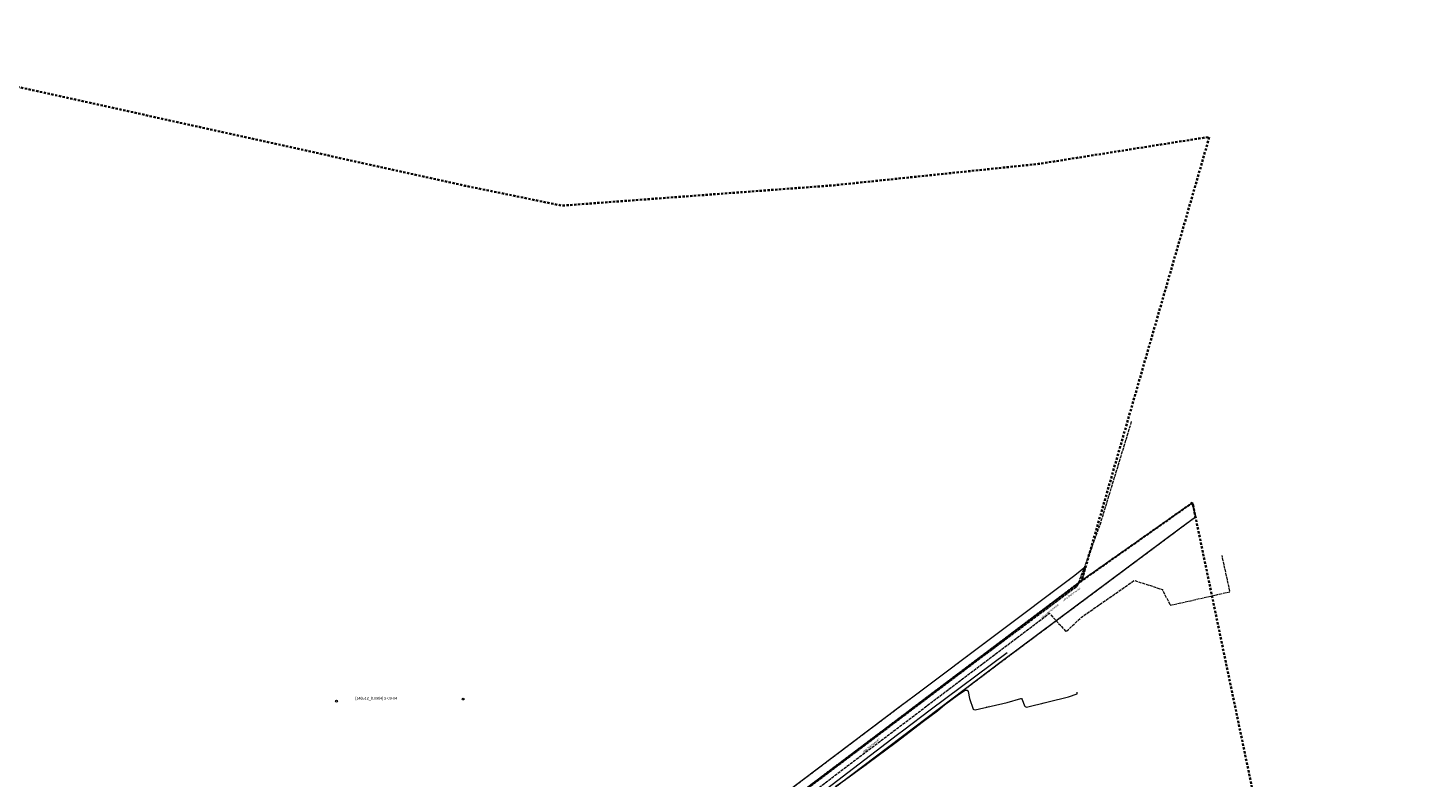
# Model space of a CAD drawing. Extents: x 7489187 to 7491099, y 5781939 to 5785132.
# Tile 217 of 217: x 7490150 to 7491053, y 5784649 to 5785132. Entities that reach past the tile are written whole.
import ezdxf
from ezdxf.enums import TextEntityAlignment as Align

# ---------------------------------------------------------------- set-up
doc = ezdxf.new("R2010")
doc.units = 0
doc.header["$MEASUREMENT"] = 0
for name, pattern in [('1.5_1.0', [2.5, 1.5, -1]), ('218-500', [1, 0.5, -0.5]), ('219-500', [0]), ('mz2.0_0.5', [2.5, 2, -0.5])]:
    doc.linetypes.add(name, pattern=pattern)
doc.layers.get('0').update_dxf_attribs({"linetype": 'CONTINUOUS', "lineweight": 5})
for name, color, linetype, transparency in [('121-Punkt osnowy szczegółowej', 7, 'CONTINUOUS', 0.8), ('203-Punkt załamania granicy działki nie stabilizowany', 7, 'CONTINUOUS', 0.8), ('208-Numer lub nazwa obrębu', 7, 'CONTINUOUS', 0.8), ('216-Granica obrębu', 7, 'CONTINUOUS', 0.8), ('218-Granica użytku', 7, 'CONTINUOUS', 0.8), ('219-Linia granicy', 7, 'CONTINUOUS', 0.8), ('994-Nazwa ulicy', 7, 'CONTINUOUS', 0.8), ('przewód ciepłowniczy - projektowany lub w budowie (linia) - ob. projektowany', 7, 'CONTINUOUS', 0.8), ('przewód ciepłowniczy - projektowany lub w budowie (linia) - ob. projektowany-Atr1', 7, 'CONTINUOUS', 0.8), ('przewód elektroenergetyczny (linia)', 7, 'CONTINUOUS', 0.8), ('przewód elektroenergetyczny (linia)-Atr1', 7, 'CONTINUOUS', 0.8), ('przewód gazowy (linia)', 7, 'CONTINUOUS', 0.8), ('przewód kanalizacyjny - projektowany lub w budowie (linia) - ob. projektowany', 7, 'CONTINUOUS', 0.8), ('przewód kanalizacyjny - projektowany lub w budowie (linia) - ob. projektowany-Atr1', 7, 'CONTINUOUS', 0.8)]:
    doc.layers.add(name, color=color, linetype=linetype, transparency=transparency)
doc.styles.get("Standard").update_dxf_attribs({"font": 'txt', "width": 0.75})

# ---------------------------------------------------------------- blocks, each defined once
blk = doc.blocks.new('203')
at = {"linetype": 'Continuous', "lineweight": 0}
h = blk.add_hatch(color=0, dxfattribs=at)
edge = h.paths.add_edge_path()
edge.add_arc((0, 0), 0.045, 0, 360)
blk = doc.blocks.new('121')
at = {"linetype": 'Continuous', "lineweight": 13}
h = blk.add_hatch(color=0, dxfattribs=at)
edge = h.paths.add_edge_path()
edge.add_arc((0, 0), 0.045, 0, 360)
at = {"color": 0, "linetype": 'Continuous', "lineweight": 13}
blk.add_circle((0, 0), 0.625, dxfattribs=at)

msp = doc.modelspace()

# ---------------------------------------------------------------- linework, layer by layer
at = {"layer": '216-Granica obrębu', "color": 7, "linetype": '1.5_1.0', "lineweight": 35, "flags": 128}
for points in [[(7490030.45, 5785119.29), (7490028.96, 5785119.44), (7489905.46, 5785132.25), (7489892.56, 5785131.06), (7489875.97, 5785130.77), (7489882.83, 5785099.49), (7489894.33, 5785057.55), (7489904.61, 5785020.12), (7489930.49, 5784923.59), (7489942.07, 5784889.96), (7489952.72, 5784856.68), (7489954.77, 5784856.84), (7489969.91, 5784858.07), (7489970.61, 5784854.86), (7489953.91, 5784849.86), (7489955.53, 5784843.61), (7489958.2, 5784833.42), (7489980.65, 5784747.13), (7490007.65, 5784650.77), (7490023.45, 5784602.85), (7490041.59, 5784556.96), (7490083.09, 5784465.49), (7490092.71, 5784443.73), (7490123.6, 5784373.91), (7490159.36, 5784298.2), (7490166.44, 5784283.23), (7490180.6, 5784291.3), (7490210.6, 5784308.4), (7490268.73, 5784352.29), (7490829.59, 5784775.52), (7490832.19, 5784784.55), (7490911.98, 5785062.01), (7490905.26, 5785060.95), (7490801.79, 5785044.54), (7490669.56, 5785030.73), (7490494.4, 5785017.63), (7490431.74, 5785030.5), (7490354.61, 5785047.58), (7490260.42, 5785068.42), (7490180.66, 5785086.04)], [(7490982.74, 5784169.34), (7491039.04, 5784200.86), (7491051.74, 5784207.97), (7491052.67, 5784239.47), (7491052.74, 5784241.92), (7491052.92, 5784248), (7491053, 5784250.86), (7491050.96, 5784254.83), (7491044.42, 5784267.53), (7491031.4, 5784292.82), (7491011.82, 5784330.89), (7491008.66, 5784337), (7490999.48, 5784354.85), (7490905.74, 5784803.82), (7490903.06, 5784816.68), (7490901.11, 5784825.98), (7490829.59, 5784775.52), (7490268.73, 5784352.29), (7490210.6, 5784308.4), (7490180.6, 5784291.3), (7490166.44, 5784283.23), (7490188.7, 5784278.35), (7490194.94, 5784270.17), (7490207.62, 5784253.55), (7490185.34, 5784238.01), (7490202.71, 5784185.24), (7490204.24, 5784178.08), (7490211.21, 5784145.54), (7490216.75, 5784104.37), (7490217.83, 5784096.32), (7490218.8, 5784046.06), (7490215.34, 5783996.05), (7490206.95, 5783946.76), (7490193.71, 5783898.58), (7490175.89, 5783851.76), (7490153.48, 5783807.1), (7490158.6, 5783786.4), (7490236.24, 5783821.04), (7490329.56, 5783863.61), (7490388.02, 5783890.29), (7490434.56, 5783914.52), (7490490.93, 5783945.89), (7490491.13, 5783946), (7490512.04, 5783957.22), (7490534.13, 5783969.08), (7490538.17, 5783971.24), (7490544.14, 5783961.48), (7490606.22, 5783983.46), (7490664.31, 5784007.87), (7490705.37, 5784025.14), (7490748.64, 5784044.48), (7490747.91, 5784055.65), (7490747.49, 5784061.98), (7490746.96, 5784070.1), (7490794.71, 5784095), (7490790.8, 5784067.02), (7490835.7, 5784091.8), (7490838.43, 5784093.31), (7490854.17, 5784102), (7490875.76, 5784113.91), (7490901.93, 5784127.42), (7490908.36, 5784130.73), (7490914.78, 5784134.04), (7490973.71, 5784164.29)]]:
    msp.add_lwpolyline(points, close=True, dxfattribs=at)
at = {"layer": '218-Granica użytku', "color": 3, "linetype": '218-500', "lineweight": 18, "flags": 128}
for points in [[(7490901.11, 5784825.98), (7490829.59, 5784775.52)], [(7490903.06, 5784816.68), (7490901.11, 5784825.98)], [(7490893.45, 5784809.52), (7490903.06, 5784816.68)], [(7490778.62, 5784723.84), (7490893.45, 5784809.52)], [(7490832.19, 5784784.55), (7490825.25, 5784779.07)], [(7490829.59, 5784775.52), (7490832.19, 5784784.55)], [(7490268.73, 5784352.29), (7490829.59, 5784775.52)], [(7490829.59, 5784775.52), (7490268.73, 5784352.29)], [(7490825.25, 5784779.07), (7490721.57, 5784701.18)], [(7490631.93, 5784612.95), (7490778.62, 5784723.84)], [(7490713.43, 5784695.05), (7490574.73, 5784590.29)], [(7490721.57, 5784701.18), (7490713.43, 5784695.05)]]:
    msp.add_lwpolyline(points, dxfattribs=at)
at = {"layer": '219-Linia granicy', "color": 7, "linetype": '219-500', "lineweight": 18, "flags": 128}
for points in [[(7490901.11, 5784825.98), (7490829.59, 5784775.52)], [(7490901.11, 5784825.98), (7490903.06, 5784816.68)], [(7490903.06, 5784816.68), (7490893.45, 5784809.52)], [(7490893.45, 5784809.52), (7490778.62, 5784723.84)], [(7490832.19, 5784784.55), (7490825.25, 5784779.07)], [(7490832.19, 5784784.55), (7490829.59, 5784775.52)], [(7490829.59, 5784775.52), (7490268.73, 5784352.29)], [(7490825.25, 5784779.07), (7490721.57, 5784701.18)], [(7490778.62, 5784723.84), (7490631.93, 5784612.95)], [(7490713.43, 5784695.05), (7490574.73, 5784590.29)], [(7490721.57, 5784701.18), (7490713.43, 5784695.05)]]:
    msp.add_lwpolyline(points, dxfattribs=at)
at = {"layer": 'przewód ciepłowniczy - projektowany lub w budowie (linia) - ob. projektowany', "color": 212, "linetype": 'mz2.0_0.5', "lineweight": 18, "flags": 128}
msp.add_lwpolyline([(7490185.68, 5784318.67), (7490194.48, 5784325.48), (7490220.57, 5784305.46), (7490261.21, 5784336.03), (7490271.62, 5784331.93), (7490306.38, 5784358.76), (7490301.65, 5784365.33), (7490306.34, 5784369.05), (7490311.61, 5784362.53), (7490368.87, 5784406.45), (7490364.15, 5784412.62), (7490368.66, 5784416.08), (7490373.27, 5784410.35), (7490390.07, 5784423.01), (7490396.58, 5784418.16), (7490432.02, 5784441.74), (7490430.31, 5784450.2), (7490463.44, 5784475.36), (7490469.68, 5784467.35), (7490479.41, 5784474.71), (7490477.82, 5784486.03), (7490534.02, 5784528.87), (7490525.6, 5784540.39), (7490808.75, 5784754.62), (7490819.61, 5784742.84), (7490829.61, 5784752.14), (7490863.56, 5784775.85), (7490881.58, 5784769.97), (7490886.79, 5784759.78), (7490925.36, 5784768.57), (7490920.18, 5784791.92)], dxfattribs=at)
at = {"layer": 'przewód elektroenergetyczny (linia)', "color": 1, "linetype": 'Continuous', "lineweight": 18, "flags": 128}
msp.add_lwpolyline([(7490671.11, 5784643), (7490679.69, 5784649.04), (7490691.62, 5784657.89), (7490709.98, 5784671.54), (7490727.59, 5784685.12), (7490736.7, 5784691.68), (7490741.26, 5784695.63), (7490750.25, 5784702.15), (7490754.41, 5784704.92), (7490755.7, 5784704.97), (7490756.48, 5784704.07), (7490757.31, 5784699.57), (7490759.7, 5784692.75), (7490760.04, 5784692.44), (7490760.93, 5784692.37), (7490781.53, 5784697.15), (7490790.37, 5784699.63), (7490790.83, 5784699.54), (7490791.29, 5784699.02), (7490792.86, 5784694.89), (7490793.2, 5784694.46), (7490794.05, 5784694.01), (7490821.04, 5784700.78), (7490826.82, 5784702.61), (7490826.8, 5784703.71)], dxfattribs=at)
at = {"layer": 'przewód gazowy (linia)', "color": 40, "linetype": 'Continuous', "lineweight": 18, "flags": 128}
msp.add_lwpolyline([(7490399.88, 5784441.84), (7490410.02, 5784449.45), (7490437.58, 5784470.13), (7490469.82, 5784494.46), (7490520.64, 5784532.59), (7490564.04, 5784565.17), (7490573.81, 5784572.51), (7490598.36, 5784591.17), (7490615.24, 5784604), (7490620.06, 5784607.66), (7490665.12, 5784641.46), (7490710.91, 5784676.32), (7490714.87, 5784679.33), (7490731.82, 5784692.23), (7490781.52, 5784729.39)], dxfattribs=at)
at = {"layer": 'przewód kanalizacyjny - projektowany lub w budowie (linia) - ob. projektowany', "color": 34, "linetype": 'mz2.0_0.5', "lineweight": 18, "flags": 128}
msp.add_lwpolyline([(7490176.08, 5784281.12), (7490193.19, 5784294.04), (7490257.03, 5784342.24), (7490320.88, 5784390.45), (7490382.34, 5784436.83), (7490446.2, 5784485.01), (7490510.06, 5784533.2), (7490571.22, 5784579.99), (7490762.79, 5784724.55), (7490826.96, 5784772.35), (7490841.52, 5784811.63), (7490861.93, 5784878.59)], dxfattribs=at)

# ---------------------------------------------------------------- block references
at = {"layer": '121-Punkt osnowy szczegółowej', "color": 7, "linetype": 'Continuous', "lineweight": 18}
for p in [(7490348.95, 5784697.94), (7490430.73, 5784699.3)]:
    msp.add_blockref('121', p, dxfattribs=at)
at = {"layer": '203-Punkt załamania granicy działki nie stabilizowany', "color": 7, "linetype": 'Continuous', "lineweight": 18}
for p in [(7490901.11, 5784825.98), (7490903.06, 5784816.68), (7490893.45, 5784809.52), (7490832.19, 5784784.55), (7490825.25, 5784779.07), (7490829.59, 5784775.52), (7490778.62, 5784723.84), (7490713.43, 5784695.05), (7490721.57, 5784701.18)]:
    msp.add_blockref('203', p, dxfattribs=at)

# ---------------------------------------------------------------- texts
at = {"layer": '208-Numer lub nazwa obrębu', "color": 7, "linetype": 'Continuous', "lineweight": 18, "width": 0.9}
msp.add_text('[146512_8.0904] 2-09-04', height=1.75, dxfattribs=at).set_placement((7490361.14, 5784698.95))
at = {"layer": '994-Nazwa ulicy', "color": 7, "linetype": 'Continuous', "lineweight": 25, "oblique": 15, "width": 0.9}
for rotation, p in [(36.801, (7490817.93, 5784762.27)), (39.271, (7490804.16, 5784751.1)), (39.271, (7490688.82, 5784664.46))]:
    msp.add_text('ulica Warszawska', height=1.25, rotation=rotation, dxfattribs=at).set_placement(p)
at = {"layer": 'przewód ciepłowniczy - projektowany lub w budowie (linia) - ob. projektowany-Atr1', "color": 212, "width": 0.9}
msp.add_text('proj. c', height=0.75, rotation=37.302, dxfattribs=at).set_placement((7490750.5, 5784710.55), align=Align.MIDDLE_CENTER)
at = {"layer": 'przewód elektroenergetyczny (linia)-Atr1', "color": 1, "width": 0.9}
for rotation, p in [(14.335, (7490769.24, 5784694.54)), (17.021, (7490804.57, 5784696.53)), (39.898, (7490689.86, 5784656.15))]:
    msp.add_text('eWD', height=0.75, rotation=rotation, dxfattribs=at).set_placement(p, align=Align.MIDDLE_CENTER)
at = {"layer": 'przewód kanalizacyjny - projektowany lub w budowie (linia) - ob. projektowany-Atr1', "color": 34, "width": 0.9}
msp.add_text('proj. k', height=0.75, rotation=73.048, dxfattribs=at).set_placement((7490853.1, 5784849.61))
for rotation, p in [(69.661, (7490835.95, 5784796.6)), (36.682, (7490787.87, 5784743.23)), (37.038, (7490751.64, 5784716.14)), (37.038, (7490717.72, 5784690.54)), (37.038, (7490683.29, 5784664.56))]:
    msp.add_text('proj. k', height=0.75, rotation=rotation, dxfattribs=at).set_placement(p, align=Align.MIDDLE_LEFT)

doc.saveas('drawing.dxf')
